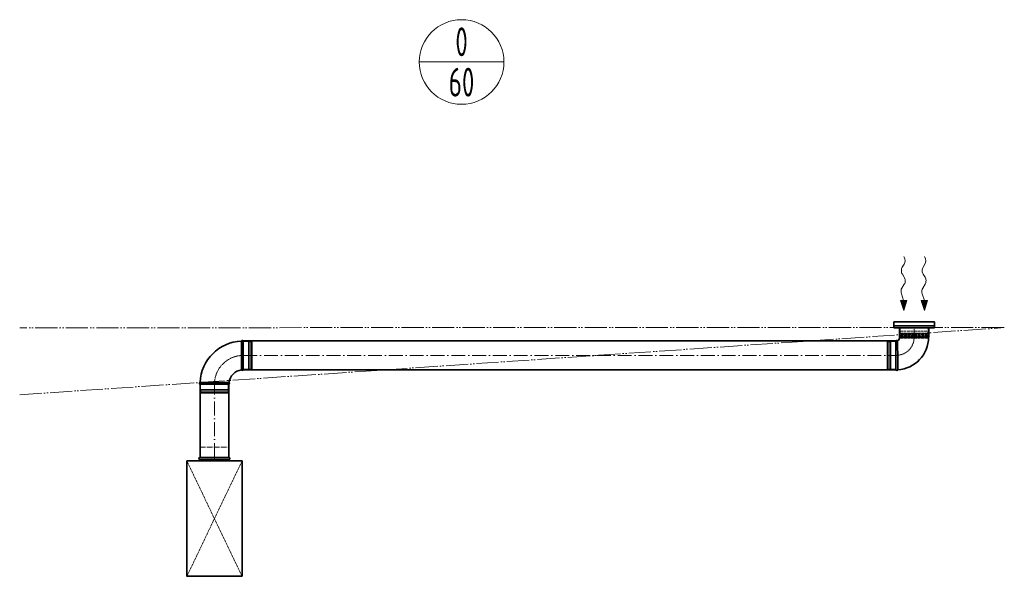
# Model space of a CAD drawing. Header units: millimetres. Extents: x -118717 to 8962, y 22910 to 145283.
# Tile 13 of 193: x -81459 to -77195, y 35035 to 37448. Entities that reach past the tile are written whole.
import ezdxf
from ezdxf.enums import TextEntityAlignment as Align

# ---------------------------------------------------------------- set-up
doc = ezdxf.new("R2010")
doc.units = ezdxf.units.MM
for name, pattern in [('ACAD_ISO02W100', [15, 12, -3]), ('ACAD_ISO05W100', [33, 24, -3, 0, -3, 0, -3]), ('ACAD_ISO10W100', [18, 12, -3, 0, -3])]:
    doc.linetypes.add(name, pattern=pattern)
for name, color, linetype, lineweight in [('VZT_05 ETA (ODVOD) - OBRYS', 6, 'Continuous', 35), ('VZT_06 ETA (ODVOD) - OSA', 6, 'ACAD_ISO10W100', 5), ('VZT_30 DISTRIBUČNÍ PRVKY - OBRYS', 1, 'Continuous', 35), ('VZT_33 DISTRIBUČNÍ PRVKY - SKRYTÉ', 8, 'ACAD_ISO02W100', 5), ('VZT_35 TLUMIČE HLUKU - OBRYS', 1, 'Continuous', 35), ('VZT_36 TLUMIČE HLUKU - OSA', 1, 'ACAD_ISO10W100', 5), ('VZT_37 TLUMIČE HLUKU - DETAIL', 8, 'ACAD_ISO02W100', 5), ('VZT_52 POPIS - DISTRIBUCE', 7, 'Continuous', 5), ('VZT_POŽADAVKY NA STAVBU - PODHLEDY', 4, 'ACAD_ISO05W100', 5)]:
    doc.layers.add(name, color=color, linetype=linetype, lineweight=lineweight)
doc.layers.add('VZT_07 ETA (ODVOD) - NETISK', color=8, linetype='ACAD_ISO02W100', lineweight=5, plot=False)
doc.layers.add('VZT_39 TLUMIČE HLUKU - NETISK', color=8, linetype='ACAD_ISO02W100', lineweight=5, plot=False)
doc.styles.add('JS', font='isocp.shx', dxfattribs={"width": 0.6, "height": 125})

msp = doc.modelspace()

# ---------------------------------------------------------------- linework, layer by layer
at = {"lineweight": 13}
for p, q in [((-77628.1, 36418.3), (-77630, 36421.3)), ((-77538.1, 36418.3), (-77540, 36421.3))]:
    msp.add_line(p, q, dxfattribs=at)
at = {"color": 0, "lineweight": 13}
for p, q in [((-77636.4, 36375.2), (-77628.2, 36388.1)), ((-77546.4, 36375.2), (-77538.2, 36388.1)), ((-77628, 36332.3), (-77636, 36344.2)), ((-77538, 36332.3), (-77546, 36344.2)), ((-77638, 36284.8), (-77627.6, 36301.3)), ((-77548, 36284.8), (-77537.6, 36301.3)), ((-77630.6, 36230.7), (-77640.3, 36259.3)), ((-77540.6, 36230.7), (-77550.3, 36259.3)), ((-77644.5, 36230.5), (-77630.6, 36230.7)), ((-77644.5, 36230.5), (-77630, 36187.7)), ((-77616.6, 36230.9), (-77630.6, 36230.7)), ((-77630, 36187.7), (-77616.6, 36230.9)), ((-77554.5, 36230.5), (-77540.6, 36230.7)), ((-77554.5, 36230.5), (-77540, 36187.7)), ((-77526.6, 36230.9), (-77540.6, 36230.7)), ((-77540, 36187.7), (-77526.6, 36230.9))]:
    msp.add_line(p, q, dxfattribs=at)
at = {"color": 8, "lineweight": 5}
msp.add_lwpolyline([(-77646, 36112.7), (-77524, 36112.7)], dxfattribs=at)
at = {"color": 0, "lineweight": 13}
for centre, start_param, end_param in [((-77637.8, 36403.5), 0.766537, 2.320574), ((-77547.8, 36403.5), 0.766537, 2.320574), ((-77626.9, 36359.8), 3.908129, 5.516649), ((-77536.9, 36359.8), 3.908129, 5.516649), ((-77637.1, 36316.6), 0.766537, 2.375056), ((-77547.1, 36316.6), 0.766537, 2.375056), ((-77628.5, 36269.4), 3.908129, 5.191299), ((-77538.5, 36269.4), 3.908129, 5.191299)]:
    msp.add_ellipse(centre, major_axis=(0.3, -21.5), ratio=0.625, start_param=start_param, end_param=end_param, dxfattribs=at)
for points in [[(-77644.5, 36230.5), (-77616.6, 36230.9), (-77630, 36187.7)], [(-77554.5, 36230.5), (-77526.6, 36230.9), (-77540, 36187.7)]]:
    msp.add_solid(points, dxfattribs=at)
at = {"layer": 'VZT_05 ETA (ODVOD) - OBRYS'}
for p, q in [((-77521.5, 36112.7), (-77648.5, 36112.7)), ((-77648.5, 36072.7), (-77648.5, 36112.7)), ((-77521.5, 36072.7), (-77521.5, 36112.7)), ((-80490.4, 35930.2), (-80490.4, 36055.2)), ((-77664, 36055.2), (-77664, 35930.2)), ((-77522.5, 36071.7), (-77647.5, 36071.7)), ((-80677.9, 35867.7), (-80552.9, 35867.7))]:
    msp.add_line(p, q, dxfattribs=at)
for points in [[(-77664, 36055.2), (-80490.4, 36055.2)], [(-77664, 35930.2), (-80490.4, 35930.2)], [(-80677.9, 35867.7), (-80677.9, 35552.8)], [(-80552.9, 35867.7), (-80552.9, 35552.8)]]:
    msp.add_lwpolyline(points, dxfattribs=at)
for centre, radius, start, end in [((-80490.4, 35867.7), 187.5, 92.3607, 177.6393), ((-80494.3, 36053.5), 4.17, 23.4678, 158.8928), ((-77660.2, 36053.5), 4.17, 47.2771, 156.5322), ((-77664, 36071.7), 16.5, 293.8093, 0), ((-77664, 36071.7), 141.5, 273.1369, 0), ((-77647.5, 36072.7), 1, 180, 270), ((-77522.5, 36072.7), 1, 270, 0), ((-80490.4, 35867.7), 62.5, 96.8302, 173.1698), ((-80494.3, 35931.9), 4.17, 210.2981, 336.5322), ((-77660.2, 35931.9), 4.17, 203.4678, 339.6691), ((-80676.3, 35871.5), 4.17, 111.1072, 246.5322), ((-80554.6, 35871.5), 4.17, 293.4678, 59.7019)]:
    msp.add_arc(centre, radius, start, end, dxfattribs=at)
for points, knots in [([(-80497.9, 35929.8), (-80497.9, 35929.8), (-80497.9, 35931.3), (-80497.9, 35937.5), (-80497.9, 35942), (-80498, 35953.3), (-80498, 35960.1), (-80498.1, 35975.2), (-80498.1, 35983.2), (-80498.1, 35999.6), (-80498.1, 36007.7), (-80498.1, 36022.9), (-80498.1, 36029.8), (-80498.1, 36041.6), (-80498.1, 36046.4), (-80498.2, 36053), (-80498.2, 36054.8), (-80498.2, 36055), (-80498.2, 36055), (-80498.2, 36055)], [0, 0, 0, 0, 24.235852, 24.235852, 48.531845, 48.531845, 73.024415, 73.024415, 97.570898, 97.570898, 122.078339, 122.078339, 146.53579, 146.53579, 170.957495, 170.957495, 195.359468, 195.359468, 197.168246, 197.168246, 197.168246, 197.168246]), ([(-77657.3, 36056.6), (-77657.3, 36056.6), (-77657.3, 36056.2), (-77657.1, 36054.1), (-77657, 36051.9), (-77656.8, 36045.7), (-77656.7, 36041.7), (-77656.5, 36031), (-77656.5, 36023.7), (-77656.4, 36008), (-77656.3, 35999.7), (-77656.3, 35983.1), (-77656.3, 35975), (-77656.3, 35960.1), (-77656.3, 35953.3), (-77656.3, 35942.1), (-77656.2, 35937.6), (-77656.2, 35931.9), (-77656.2, 35930.4), (-77656.2, 35930.4)], [197.702813, 197.702813, 197.702813, 197.702813, 209.733369, 209.733369, 228.63381, 228.63381, 247.962689, 247.962689, 273.396832, 273.396832, 298.447199, 298.447199, 323.101867, 323.101867, 347.591906, 347.591906, 372.010558, 372.010558, 395.3015, 395.3015, 395.3015, 395.3015]), ([(-80552.5, 35875.1), (-80552.5, 35875.1), (-80552.5, 35875.1), (-80552.9, 35875.1), (-80553.2, 35875.1), (-80554.2, 35875.2), (-80555, 35875.2), (-80558.2, 35875.2), (-80561.3, 35875.2), (-80570.2, 35875.2), (-80576.4, 35875.3), (-80590.5, 35875.3), (-80598.3, 35875.3), (-80614.6, 35875.4), (-80622.8, 35875.4), (-80638.6, 35875.4), (-80646.1, 35875.4), (-80659.3, 35875.4), (-80664.9, 35875.4), (-80671.9, 35875.4), (-80674, 35875.4), (-80677, 35875.4), (-80677.8, 35875.4), (-80677.8, 35875.4)], [197.067977, 197.067977, 197.067977, 197.067977, 201.792196, 201.792196, 209.190204, 209.190204, 218.040239, 218.040239, 237.760854, 237.760854, 262.206108, 262.206108, 286.831239, 286.831239, 311.323072, 311.323072, 335.946087, 335.946087, 360.704397, 360.704397, 377.088273, 377.088273, 394.105327, 394.105327, 394.105327, 394.105327])]:
    msp.add_open_spline(points, degree=3, knots=knots, dxfattribs=at)
at = {"layer": 'VZT_06 ETA (ODVOD) - OSA', "ltscale": 0.3}
for points in [[(-77585, 36112.7), (-77585, 36071.7, -0.414214), (-77664, 35992.7), (-77664, 35992.7)], [(-80490.4, 35992.7), (-80490.4, 35992.7, 0.414214), (-80615.4, 35867.7), (-80615.4, 35867.7)]]:
    msp.add_lwpolyline(points, format="xyb", dxfattribs=at)
at = {"layer": 'VZT_06 ETA (ODVOD) - OSA', "ltscale": 5}
for points in [[(-80490.4, 35992.7), (-77664, 35992.7)], [(-80615.4, 35552.8), (-80615.4, 35867.7)]]:
    msp.add_lwpolyline(points, dxfattribs=at)
at = {"layer": 'VZT_07 ETA (ODVOD) - NETISK', "ltscale": 0.4}
for p, q in [((-80490.4, 36052.7), (-80468.4, 36052.7)), ((-80468.4, 35932.7), (-80468.4, 36052.7)), ((-80468.4, 36051.7), (-80464.9, 36051.7)), ((-80464.9, 35931.7), (-80464.9, 36053.7)), ((-80464.9, 36053.7), (-80464.4, 36053.7)), ((-80464.4, 35931.7), (-80464.4, 36053.7)), ((-80464.4, 36051.7), (-80457.4, 36051.7)), ((-80457.4, 35931.7), (-80457.4, 36053.7)), ((-80457.4, 36053.7), (-80456.9, 36053.7)), ((-80456.9, 35931.7), (-80456.9, 36053.7)), ((-80456.9, 36051.7), (-80456.4, 36051.7)), ((-80456.4, 35932.7), (-80456.4, 36052.7)), ((-80456.4, 36052.7), (-80452.4, 36052.7)), ((-80452.4, 35932.7), (-80452.4, 36052.7)), ((-77702, 36052.7), (-77702, 35932.7)), ((-77698, 36052.7), (-77702, 36052.7)), ((-77698, 36052.7), (-77698, 35932.7)), ((-77697.5, 36051.7), (-77698, 36051.7)), ((-77697.5, 36053.7), (-77697.5, 35931.7)), ((-77697, 36053.7), (-77697.5, 36053.7)), ((-77697, 36053.7), (-77697, 35931.7)), ((-77690, 36051.7), (-77697, 36051.7)), ((-77690, 36053.7), (-77690, 35931.7)), ((-77689.5, 36053.7), (-77690, 36053.7)), ((-77689.5, 36053.7), (-77689.5, 35931.7)), ((-77686, 36051.7), (-77689.5, 36051.7)), ((-77686, 36052.7), (-77686, 35932.7)), ((-77664, 36052.7), (-77686, 36052.7)), ((-80490.4, 35932.7), (-80468.4, 35932.7)), ((-80468.4, 35933.7), (-80464.9, 35933.7)), ((-80464.9, 35931.7), (-80464.4, 35931.7)), ((-80464.4, 35933.7), (-80457.4, 35933.7)), ((-80457.4, 35931.7), (-80456.9, 35931.7)), ((-80456.9, 35933.7), (-80456.4, 35933.7)), ((-80456.4, 35932.7), (-80452.4, 35932.7)), ((-77698, 35932.7), (-77702, 35932.7)), ((-77697.5, 35933.7), (-77698, 35933.7)), ((-77697, 35931.7), (-77697.5, 35931.7)), ((-77690, 35933.7), (-77697, 35933.7)), ((-77689.5, 35931.7), (-77690, 35931.7)), ((-77686, 35933.7), (-77689.5, 35933.7)), ((-77664, 35932.7), (-77686, 35932.7)), ((-80675.4, 35867.7), (-80675.4, 35845.7)), ((-80555.4, 35867.7), (-80555.4, 35845.7)), ((-80676.4, 35842.2), (-80554.4, 35842.2)), ((-80676.4, 35842.2), (-80676.4, 35841.7)), ((-80676.4, 35841.7), (-80554.4, 35841.7)), ((-80676.4, 35834.7), (-80554.4, 35834.7)), ((-80676.4, 35834.7), (-80676.4, 35834.2)), ((-80676.4, 35834.2), (-80554.4, 35834.2)), ((-80675.4, 35845.7), (-80555.4, 35845.7)), ((-80675.4, 35833.7), (-80555.4, 35833.7)), ((-80675.4, 35833.7), (-80675.4, 35829.7)), ((-80675.4, 35829.7), (-80555.4, 35829.7)), ((-80674.4, 35845.7), (-80674.4, 35842.2)), ((-80674.4, 35841.7), (-80674.4, 35834.7)), ((-80674.4, 35834.2), (-80674.4, 35833.7)), ((-80556.4, 35845.7), (-80556.4, 35842.2)), ((-80556.4, 35841.7), (-80556.4, 35834.7)), ((-80556.4, 35834.2), (-80556.4, 35833.7)), ((-80555.4, 35833.7), (-80555.4, 35829.7)), ((-80554.4, 35842.2), (-80554.4, 35841.7)), ((-80554.4, 35834.7), (-80554.4, 35834.2))]:
    msp.add_line(p, q, dxfattribs=at)
at = {"layer": 'VZT_30 DISTRIBUČNÍ PRVKY - OBRYS'}
msp.add_lwpolyline([(-77672.5, 36137.7), (-77497.5, 36137.7), (-77497.5, 36112.7), (-77672.5, 36112.7)], close=True, dxfattribs=at)
msp.add_lwpolyline([(-77497.5, 36120.6), (-77672.5, 36120.6)], dxfattribs=at)
at = {"layer": 'VZT_33 DISTRIBUČNÍ PRVKY - SKRYTÉ'}
for points in [[(-77649.6, 36077.8), (-77643.7, 36079.2, -0.058981), (-77643, 36079.3), (-77585, 36079.3)], [(-77649.6, 36077.8), (-77643.9, 36076.4, 0.060863), (-77643.2, 36076.3), (-77585, 36076.3)], [(-77645, 36097.7), (-77645, 36089.8, 0.291473), (-77643.5, 36087.4, 0.291473)], [(-77520.4, 36077.8), (-77526.3, 36079.2, 0.058981), (-77526.9, 36079.3), (-77585, 36079.3)], [(-77520.4, 36077.8), (-77526.1, 36076.4, -0.060863), (-77526.7, 36076.3), (-77585, 36076.3)], [(-77525, 36097.7), (-77525, 36089.8, -0.291473), (-77526.5, 36087.4, -0.291473)]]:
    msp.add_lwpolyline(points, format="xyb", dxfattribs=at)
for points in [[(-77646, 36112.7), (-77646, 36097.7), (-77524, 36097.7), (-77524, 36112.7)], [(-77645, 36089.8), (-77585, 36089.8)], [(-77643, 36087.2), (-77585, 36087.2)], [(-77641.4, 36083.5), (-77585, 36083.5)], [(-77525, 36089.8), (-77585, 36089.8)], [(-77526.9, 36087.2), (-77585, 36087.2)], [(-77528.6, 36083.5), (-77585, 36083.5)], [(-77641.2, 36071.6), (-77642.7, 36067.7), (-77585, 36067.7)], [(-77642.2, 36071.9), (-77585, 36071.9)], [(-77527.8, 36071.9), (-77585, 36071.9)], [(-77528.8, 36071.6), (-77527.3, 36067.7), (-77585, 36067.7)]]:
    msp.add_lwpolyline(points, dxfattribs=at)
for centre, radius, start, end in [((-77633.1, 36077.1), 10.5, 142.1622, 210.2824), ((-77645.2, 36084), 3.88, 353.3265, 62.5007), ((-77524.7, 36084), 3.88, 117.4993, 186.6735), ((-77536.8, 36077.1), 10.5, 329.7176, 37.8378)]:
    msp.add_arc(centre, radius, start, end, dxfattribs=at)
at = {"layer": 'VZT_35 TLUMIČE HLUKU - OBRYS'}
msp.add_line((-80677.9, 35550.2), (-80552.9, 35550.2), dxfattribs=at)
msp.add_lwpolyline([(-80495.9, 35035.2), (-80495.9, 35535.2), (-80734.9, 35535.2), (-80734.9, 35035.2)], close=True, dxfattribs=at)
for points in [[(-80677.9, 35541.2), (-80552.9, 35541.2)], [(-80677.9, 35541.2), (-80677.9, 35535.2)], [(-80552.9, 35541.2), (-80552.9, 35535.2)]]:
    msp.add_lwpolyline(points, dxfattribs=at)
for centre, start, end in [((-80677.9, 35545.7), 90, 270), ((-80552.9, 35545.7), 270, 90)]:
    msp.add_arc(centre, 4.5, start, end, dxfattribs=at)
at = {"layer": 'VZT_36 TLUMIČE HLUKU - OSA', "ltscale": 5}
msp.add_lwpolyline([(-80615.4, 35550.2), (-80615.4, 35535.2)], dxfattribs=at)
at = {"layer": 'VZT_37 TLUMIČE HLUKU - DETAIL', "lineweight": 5}
for points in [[(-80495.9, 35035.2), (-80734.9, 35535.2)], [(-80495.9, 35535.2), (-80734.9, 35035.2)]]:
    msp.add_lwpolyline(points, dxfattribs=at)
at = {"layer": 'VZT_39 TLUMIČE HLUKU - NETISK', "ltscale": 2}
msp.add_lwpolyline([(-80677.9, 35550.2), (-80677.9, 35595.2), (-80552.9, 35595.2), (-80552.9, 35550.2)], dxfattribs=at)
at = {"layer": 'VZT_52 POPIS - DISTRIBUCE'}
msp.add_line((-79728.5, 37264.5), (-79361.7, 37264.5), dxfattribs=at)
msp.add_circle((-79545.1, 37264.5), 183.4, dxfattribs=at)
at = {"layer": 'VZT_POŽADAVKY NA STAVBU - PODHLEDY', "ltscale": 4}
for p, q in [((-77197.1, 36114), (-81458.9, 36112.6)), ((-81458.7, 35822.2), (-77194.6, 36113))]:
    msp.add_line(p, q, dxfattribs=at)

# ---------------------------------------------------------------- texts
at = {"layer": 'VZT_52 POPIS - DISTRIBUCE', "ltscale": 50, "style": 'JS', "width": 0.7}
for s, p in [('0', (-79545.1, 37352)), ('60', (-79545.1, 37177))]:
    msp.add_text(s, height=125, dxfattribs=at).set_placement(p, align=Align.MIDDLE_CENTER)

doc.saveas('drawing.dxf')
